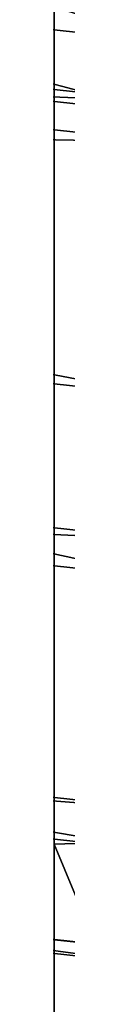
# Model space of a CAD drawing. Header units: millimetres. Extents: x -4.88 to 4.89, y -4.29 to 5.48.
# Tile 159 of 256: x 0.000152 to 0.000322, y -0.598035 to -0.574504. Entities that reach past the tile are written whole.
import ezdxf

# ---------------------------------------------------------------- set-up
doc = ezdxf.new("R2010")
doc.units = ezdxf.units.MM
doc.layers.get('0').update_dxf_attribs({"true_color": 0x5890e1})

msp = doc.modelspace()

# ---------------------------------------------------------------- meshes
at = {"color": 206, "true_color": 0x6c0888}
mesh = msp.add_polyface(dxfattribs=at)
corners = [(-4.61817455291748, 0.5942677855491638, 63.11192321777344), (-0.3076751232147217, 0.5942677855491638, 63.11192321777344), (-0.3070552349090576, 0.5745411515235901, 63.11192321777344), (-0.3076751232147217, 0.5942676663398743, 63.64631652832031), (-0.3070552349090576, 0.5745410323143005, 63.64631652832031), (-4.492310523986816, 0.3112271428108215, 63.62292098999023), (-4.609048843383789, 0.3038826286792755, 63.11192321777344), (-0.3051979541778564, 0.5548924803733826, 63.11192321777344), (-0.3051979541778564, 0.554892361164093, 63.64631652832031), (-4.46566104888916, 0.02930366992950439, 63.62292098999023), (-4.581707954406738, 0.01464360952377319, 63.11192321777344), (-0.3021106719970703, 0.5353990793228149, 63.11192321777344), (-0.3021106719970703, 0.5353990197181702, 63.64631652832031), (-4.421361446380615, -0.2503901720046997, 63.62292098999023), (-4.536259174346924, -0.2723079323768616, 63.11192321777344), (-0.2978050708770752, 0.5161380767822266, 63.11192321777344), (-0.2978050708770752, 0.5161380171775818, 63.64631652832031), (-4.359587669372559, -0.5267506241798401, 63.62292098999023), (-4.472882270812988, -0.5558395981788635, 63.11192321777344), (-0.2922987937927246, 0.4971854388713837, 63.11192321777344), (-0.2922987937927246, 0.4971853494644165, 63.64631652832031), (-4.280582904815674, -0.7986868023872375, 63.62292098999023), (-0.2856135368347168, 0.4786157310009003, 63.64631652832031), (-0.2856135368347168, 0.4786158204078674, 63.11192321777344), (-0.2777750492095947, 0.4605026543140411, 63.64631652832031), (-0.2777755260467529, 0.4605027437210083, 63.11192321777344), (-0.268815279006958, 0.4429174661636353, 63.64631652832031), (-0.268815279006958, 0.44291752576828, 63.11192321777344), (-0.2587685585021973, 0.4259296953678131, 63.64631652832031), (-0.2587685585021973, 0.4259297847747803, 63.11192321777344), (-0.2476754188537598, 0.4096059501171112, 63.64631652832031), (-0.2476754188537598, 0.4096060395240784, 63.11192321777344), (-0.2355785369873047, 0.394011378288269, 63.64631652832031), (-0.2355785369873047, 0.3940114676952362, 63.11192321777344), (-0.2225267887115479, 0.3792068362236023, 63.64631652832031), (-0.2225267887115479, 0.3792069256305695, 63.11192321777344), (-0.2085716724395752, 0.3652509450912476, 63.64631652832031), (-0.2085716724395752, 0.3652510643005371, 63.11192321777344), (-0.1937670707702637, 0.3521991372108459, 63.64631652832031), (-0.1937670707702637, 0.3521992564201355, 63.11192321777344), (-0.1781723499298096, 0.3401025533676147, 63.64631271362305), (-0.1781723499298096, 0.3401026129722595, 63.11192321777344), (-0.161848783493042, 0.3290092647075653, 63.64631652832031), (-0.161848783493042, 0.3290091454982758, 63.11192321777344), (-0.1448607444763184, 0.3189625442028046, 63.64631652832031), (-0.1448607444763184, 0.318962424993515, 63.11192321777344), (-0.1272754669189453, 0.310002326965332, 63.64631652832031), (-0.1272754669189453, 0.3100021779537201, 63.11192321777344), (-0.1091625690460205, 0.3021639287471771, 63.64631652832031), (-0.1091625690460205, 0.3021638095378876, 63.11192321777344), (-0.09059309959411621, 0.295478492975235, 63.64631652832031), (-0.09059309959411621, 0.2954785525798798, 63.11192321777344), (-0.0716402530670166, 0.2899720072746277, 63.64631652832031), (-0.0716402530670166, 0.2899720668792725, 63.11192321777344), (-0.05237913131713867, 0.2856671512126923, 63.64631652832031), (-0.05237936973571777, 0.285667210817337, 63.11192321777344), (-0.03288602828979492, 0.2825792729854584, 63.64631652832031), (-0.03288602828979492, 0.2825789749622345, 63.11192321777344), (-0.01323723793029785, 0.2807220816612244, 63.64631652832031), (-0.01323723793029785, 0.2807217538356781, 63.11192321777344), (0.006489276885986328, 0.2801022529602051, 63.64631652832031), (0.006489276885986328, 0.2801019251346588, 63.11192321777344)]
mesh.append_faces([[corners[k] for k in face] for face in [(1, 4, 2), (3, 5, 4), (2, 8, 7), (4, 9, 8), (7, 12, 11), (8, 13, 12), (11, 16, 15), (12, 17, 16), (15, 20, 19), (16, 21, 20), (19, 22, 23), (23, 24, 25), (25, 26, 27), (27, 28, 29), (29, 30, 31), (31, 32, 33), (33, 34, 35), (35, 36, 37), (37, 38, 39), (39, 40, 41), (41, 42, 43), (43, 44, 45), (45, 46, 47), (47, 48, 49), (49, 50, 51), (51, 52, 53), (53, 54, 55), (55, 56, 57), (57, 58, 59), (59, 60, 61)]], dxfattribs={"vtx0": -1, "color": 206})
mesh.append_faces([[corners[k] for k in face] for face in [(0, 1, 2), (1, 3, 4), (6, 2, 7), (2, 4, 8), (10, 7, 11), (7, 8, 12), (14, 11, 15), (11, 12, 16), (18, 15, 19), (15, 16, 20), (19, 20, 22), (23, 22, 24), (25, 24, 26), (27, 26, 28), (29, 28, 30), (31, 30, 32), (33, 32, 34), (35, 34, 36), (37, 36, 38), (39, 38, 40), (41, 40, 42), (43, 42, 44), (45, 44, 46), (47, 46, 48), (49, 48, 50), (51, 50, 52), (53, 52, 54), (55, 54, 56), (57, 56, 58), (59, 58, 60)]], dxfattribs={"vtx2": -1, "color": 206})
mesh = msp.add_polyface(dxfattribs=at)
corners = [(-4.391827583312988, -0.8348321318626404, 63.11192321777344), (-0.2922987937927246, 0.4971854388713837, 63.11192321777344), (-0.2856135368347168, 0.4786158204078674, 63.11192321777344), (-0.2922987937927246, 0.4971853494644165, 63.64631652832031), (-4.184659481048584, -1.065125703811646, 63.62292098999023), (-0.2856135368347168, 0.4786157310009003, 63.64631652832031), (-4.29341459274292, -1.108184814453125, 63.11192321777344), (-0.2777755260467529, 0.4605027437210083, 63.11192321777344), (-4.072195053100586, -1.325015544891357, 63.62292098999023), (-0.2777750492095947, 0.4605026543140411, 63.64631652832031), (-4.178031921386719, -1.374818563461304, 63.11192321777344), (-0.268815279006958, 0.44291752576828, 63.11192321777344), (-3.943633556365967, -1.577331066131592, 63.62292098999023), (-0.268815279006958, 0.4429174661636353, 63.64631652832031), (-4.046134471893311, -1.633681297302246, 63.11192321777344), (-0.2587685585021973, 0.4259297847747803, 63.11192321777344), (-3.799483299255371, -1.821076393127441, 63.62292098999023), (-0.2587685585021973, 0.4259296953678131, 63.64631652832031), (-3.89824366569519, -1.883751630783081, 63.11192321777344), (-0.2476754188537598, 0.4096060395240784, 63.11192321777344), (-3.640312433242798, -2.055289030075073, 63.62292098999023), (-0.2476754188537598, 0.4096059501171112, 63.64631652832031), (-3.734942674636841, -2.124041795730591, 63.11192321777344), (-0.2355785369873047, 0.3940114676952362, 63.11192321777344), (-3.46674919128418, -2.279045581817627, 63.62292098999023), (-0.2355785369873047, 0.394011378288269, 63.64631652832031), (-3.556875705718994, -2.353604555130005, 63.11192321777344), (-0.2225267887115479, 0.3792069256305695, 63.11192321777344), (-3.279478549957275, -2.491462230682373, 63.62292098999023), (-0.2225267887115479, 0.3792068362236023, 63.64631652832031), (-3.364745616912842, -2.571532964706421, 63.11192321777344), (-0.2085716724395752, 0.3652510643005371, 63.11192321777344), (-3.079240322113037, -2.69170069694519, 63.62292098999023), (-0.2085716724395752, 0.3652509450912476, 63.64631652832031), (-3.159311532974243, -2.776967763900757, 63.11192321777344), (-0.1937670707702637, 0.3521992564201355, 63.11192321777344), (-2.866823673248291, -2.878971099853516, 63.62292098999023), (-0.1937670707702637, 0.3521991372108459, 63.64631652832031), (-2.941382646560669, -2.969097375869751, 63.11192321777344), (-0.1781723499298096, 0.3401026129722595, 63.11192321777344), (-2.643067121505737, -3.052534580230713, 63.62292098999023), (-0.1781723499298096, 0.3401025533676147, 63.64631271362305), (-2.711820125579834, -3.147164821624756, 63.11192321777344), (-0.161848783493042, 0.3290091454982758, 63.11192321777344), (-2.471529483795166, -3.310465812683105, 63.11192321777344), (-2.408854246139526, -3.211705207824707, 63.62292098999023), (-0.161848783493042, 0.3290092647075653, 63.64631652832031), (-0.1448607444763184, 0.318962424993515, 63.11192321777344), (-2.22145938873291, -3.458357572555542, 63.11192321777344), (-2.165109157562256, -3.355855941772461, 63.62292098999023), (-0.1448607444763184, 0.3189625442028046, 63.64631652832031), (-0.1272754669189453, 0.3100021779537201, 63.11192321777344), (-1.962596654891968, -3.590254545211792, 63.11192321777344), (-1.912793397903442, -3.484417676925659, 63.62292098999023), (-0.1272754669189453, 0.310002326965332, 63.64631652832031), (-0.1091625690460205, 0.3021638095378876, 63.11192321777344), (-1.695963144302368, -3.705637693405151, 63.11192321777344), (-1.652904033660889, -3.596882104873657, 63.62292098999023), (-0.1091625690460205, 0.3021639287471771, 63.64631652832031), (-0.09059309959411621, 0.2954785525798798, 63.11192321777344), (-1.422610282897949, -3.804050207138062, 63.11192321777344), (-1.386464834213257, -3.692805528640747, 63.62292098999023), (-0.09059309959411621, 0.295478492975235, 63.64631652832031), (-0.0716402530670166, 0.2899720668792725, 63.11192321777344), (-1.143618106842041, -3.88510537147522, 63.11192321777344), (-1.114529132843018, -3.771810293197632, 63.62292098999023), (-0.0716402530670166, 0.2899720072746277, 63.64631652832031), (-0.05237936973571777, 0.285667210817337, 63.11192321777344), (-0.8600859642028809, -3.948482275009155, 63.11192321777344), (-0.8381679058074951, -3.833584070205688, 63.62292098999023), (-0.05237913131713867, 0.2856671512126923, 63.64631652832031), (-0.03288602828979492, 0.2825789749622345, 63.11192321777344), (-0.573134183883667, -3.99393105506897, 63.11192321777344), (-0.558474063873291, -3.877884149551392, 63.62292098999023), (-0.03288602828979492, 0.2825792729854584, 63.64631652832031), (-0.01323723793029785, 0.2807217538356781, 63.11192321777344), (-0.2765510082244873, -3.90453314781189, 63.62292098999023), (-0.01323723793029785, 0.2807220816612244, 63.64631652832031), (-0.28389573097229, -4.0212721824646, 63.11192321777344), (0.006489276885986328, 0.2801019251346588, 63.11192321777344), (0.00648951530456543, -3.913428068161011, 63.62292098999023), (0.006489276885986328, 0.2801022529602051, 63.64631652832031)]
mesh.append_faces([[corners[k] for k in face] for face in [(3, 4, 5), (5, 8, 9), (9, 12, 13), (13, 16, 17), (17, 20, 21), (21, 24, 25), (25, 28, 29), (29, 32, 33), (33, 36, 37), (37, 40, 41), (42, 43, 44), (41, 45, 46), (44, 47, 48), (46, 49, 50), (48, 51, 52), (50, 53, 54), (52, 55, 56), (54, 57, 58), (56, 59, 60), (58, 61, 62), (60, 63, 64), (62, 65, 66), (64, 67, 68), (66, 69, 70), (68, 71, 72), (70, 73, 74), (74, 76, 77), (77, 80, 81)]], dxfattribs={"vtx0": -1, "color": 206})
mesh.append_faces([[corners[k] for k in face] for face in [(0, 1, 2), (6, 2, 7), (10, 7, 11), (14, 11, 15), (18, 15, 19), (22, 19, 23), (26, 23, 27), (30, 27, 31), (34, 31, 35), (38, 35, 39), (37, 36, 40), (42, 39, 43), (41, 40, 45), (44, 43, 47), (46, 45, 49), (48, 47, 51), (50, 49, 53), (52, 51, 55), (54, 53, 57), (56, 55, 59), (58, 57, 61), (60, 59, 63), (62, 61, 65), (64, 63, 67), (66, 65, 69), (68, 67, 71), (70, 69, 73), (72, 71, 75), (74, 73, 76), (78, 75, 79), (77, 76, 80)]], dxfattribs={"vtx2": -1, "color": 206})
mesh = msp.add_polyface(dxfattribs=at)
corners = [(-1.183853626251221, -4.041811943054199, 63.15747451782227), (-0.8883390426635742, -4.096590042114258, 63.15002822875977), (-0.89040207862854, -4.107405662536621, 63.15747451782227), (-1.18111515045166, -4.031147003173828, 63.15002822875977), (-0.8861451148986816, -4.085089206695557, 63.14316177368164), (-1.178203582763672, -4.019806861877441, 63.14316177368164), (-0.8838181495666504, -4.072889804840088, 63.13690185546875), (-1.175114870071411, -4.007777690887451, 63.13690185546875), (-0.881354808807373, -4.059978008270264, 63.13127517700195), (-1.17184591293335, -3.99504542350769, 63.13127517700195), (-0.8787531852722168, -4.046339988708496, 63.12630844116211), (-1.168393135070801, -3.981597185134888, 63.12630844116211), (-0.8760104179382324, -4.031961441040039, 63.12203216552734), (-1.164752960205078, -3.967419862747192, 63.12203216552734), (-0.8731238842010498, -4.016829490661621, 63.11847305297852), (-1.160921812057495, -3.952498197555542, 63.11847305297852), (-0.8700907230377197, -4.00092887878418, 63.11565399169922), (-1.156896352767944, -3.936820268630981, 63.11565399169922), (-0.8669083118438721, -3.984246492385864, 63.11360168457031), (-1.15267276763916, -3.920370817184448, 63.11360168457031), (-0.8635745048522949, -3.966768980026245, 63.11235046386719), (-1.148247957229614, -3.903136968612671, 63.11235046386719), (-0.8600859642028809, -3.948482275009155, 63.11192321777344), (-1.114529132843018, -3.771810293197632, 63.62292098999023), (-0.8644692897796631, -3.971461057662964, 63.97383117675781), (-0.8381679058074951, -3.833584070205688, 63.62292098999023), (-1.149435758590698, -3.907763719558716, 63.97383117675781), (-0.8557019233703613, -3.925502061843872, 65.01727294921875), (-1.137799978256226, -3.862445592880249, 65.01727294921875), (-0.9083049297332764, -4.201255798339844, 65.22996520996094), (-0.5873603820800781, -4.106542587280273, 63.13127517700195), (-0.5856201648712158, -4.092767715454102, 63.12630844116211), (-0.5837855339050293, -4.078245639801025, 63.12203216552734), (-0.5818548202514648, -4.062962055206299, 63.11847305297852), (-0.5798261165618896, -4.046902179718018, 63.11565399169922), (-0.5776975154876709, -4.030053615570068, 63.11360168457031), (-0.575467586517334, -4.012401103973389, 63.11235046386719), (-0.573134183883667, -3.99393105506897, 63.11192321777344), (-0.576066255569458, -4.017139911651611, 63.97383117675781), (-0.558474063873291, -3.877884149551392, 63.62292098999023), (-0.5702018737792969, -3.970721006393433, 65.01727294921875), (-0.6053860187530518, -4.249233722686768, 65.22996520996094), (-0.2882645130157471, -4.090713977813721, 63.11847305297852), (-0.287247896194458, -4.074559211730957, 63.11565399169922), (-0.2861816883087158, -4.057609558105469, 63.11360168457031), (-0.2850644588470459, -4.039852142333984, 63.11235046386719), (-0.28389573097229, -4.0212721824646, 63.11192321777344), (-0.01323723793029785, 0.2807217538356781, 63.11192321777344), (-0.2853641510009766, -4.044619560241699, 63.97383117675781), (-0.2765510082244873, -3.90453314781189, 63.62292098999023), (-0.282426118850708, -3.997923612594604, 65.01727294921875), (-0.3000528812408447, -4.278096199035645, 65.22996520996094), (0.00648951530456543, -4.083790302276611, 63.11565399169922), (0.00648951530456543, -4.066807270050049, 63.11360168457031), (0.00648951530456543, -4.049014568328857, 63.11235046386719), (0.00648951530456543, -4.030397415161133, 63.11192321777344), (0.006489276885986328, 0.2801019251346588, 63.11192321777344), (0.00648951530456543, -4.053791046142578, 63.97383117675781), (0.00648951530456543, -3.913428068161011, 63.62292098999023), (0.006489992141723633, -4.007003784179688, 65.01727294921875)]
mesh.append_faces([[corners[k] for k in face] for face in [(0, 1, 2), (3, 4, 1), (5, 6, 4), (7, 8, 6), (9, 10, 8), (11, 12, 10), (13, 14, 12), (15, 16, 14), (17, 18, 16), (19, 20, 18), (21, 22, 20), (23, 24, 25), (26, 27, 24), (28, 29, 27), (10, 32, 31), (12, 33, 32), (14, 34, 33), (16, 35, 34), (18, 36, 35), (20, 37, 36), (25, 38, 39), (24, 40, 38), (27, 41, 40), (33, 43, 42), (34, 44, 43), (35, 45, 44), (36, 46, 45), (37, 47, 46), (39, 48, 49), (38, 50, 48), (40, 51, 50), (43, 53, 52), (44, 54, 53), (45, 55, 54), (46, 56, 55), (49, 57, 58), (48, 59, 57)]], dxfattribs={"vtx0": -1, "color": 206})
mesh.append_faces([[corners[k] for k in face] for face in [(6, 8, 30), (8, 10, 31), (10, 12, 32), (12, 14, 33), (14, 16, 34), (16, 18, 35), (18, 20, 36), (20, 22, 37), (25, 24, 38), (24, 27, 40), (32, 33, 42), (33, 34, 43), (34, 35, 44), (35, 36, 45), (36, 37, 46), (39, 38, 48), (38, 40, 50), (42, 43, 52), (43, 44, 53), (44, 45, 54), (45, 46, 55), (49, 48, 57), (48, 50, 59)]], dxfattribs={"vtx2": -1, "color": 206})
mesh = msp.add_polyface(dxfattribs=at)
corners = [(0.05041313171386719, -0.0129440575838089, -8.298449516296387), (0.7102479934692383, -0.23077392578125, -8.280877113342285), (0.04950094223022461, -0.0160839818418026, -8.298449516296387), (0.7286782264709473, -0.236762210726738, -7.897031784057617), (0.04950094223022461, -0.01608395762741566, -7.897032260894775), (0.0483933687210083, -0.01916040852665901, -7.897032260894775), (0.6943563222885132, -0.2749152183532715, -8.280877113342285), (0.0483933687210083, -0.01916043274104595, -8.298449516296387), (0.7123739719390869, -0.2820489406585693, -7.897031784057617), (0.04709482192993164, -0.02216123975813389, -7.897032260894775), (0.6757241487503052, -0.3179717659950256, -8.280877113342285), (0.04709476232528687, -0.02216126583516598, -8.298449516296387), (0.6932584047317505, -0.3262227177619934, -7.897031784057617), (0.04561036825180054, -0.02507463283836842, -7.897032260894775), (0.6544250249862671, -0.3597733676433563, -8.280877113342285), (0.04561036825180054, -0.02507464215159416, -8.298449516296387), (0.671406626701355, -0.369109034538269, -7.897031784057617), (0.04394596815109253, -0.02788903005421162, -7.897032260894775), (0.6305434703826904, -0.4001550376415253, -8.280877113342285), (0.04394590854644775, -0.02788905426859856, -8.298449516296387), (0.6469053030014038, -0.410538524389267, -7.897031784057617), (0.04210799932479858, -0.0305933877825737, -7.897032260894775), (0.6041730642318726, -0.4389578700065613, -8.280877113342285), (0.04210793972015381, -0.03059341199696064, -8.298449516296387), (0.6198505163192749, -0.450348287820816, -7.897031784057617), (0.04010403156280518, -0.03317699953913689, -7.897032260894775), (0.5754187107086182, -0.4760279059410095, -8.280877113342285), (0.0401039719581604, -0.03317702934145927, -8.298449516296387), (0.5903500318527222, -0.4883802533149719, -7.897031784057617), (0.03794169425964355, -0.03562969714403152, -7.897032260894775), (0.5443930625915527, -0.5112194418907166, -8.280877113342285), (0.03794163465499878, -0.03562972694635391, -8.298449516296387), (0.5585194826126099, -0.5244849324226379, -7.897031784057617), (0.03562963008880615, -0.03794179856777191, -7.897032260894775), (0.5112191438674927, -0.5443934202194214, -8.280877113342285), (0.03562963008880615, -0.037941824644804, -8.298449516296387), (0.5244847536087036, -0.558519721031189, -7.897031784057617), (0.0331769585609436, -0.04010411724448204, -7.897032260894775), (0.4760276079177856, -0.5754188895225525, -8.280877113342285), (0.0331769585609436, -0.04010414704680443, -8.298449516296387), (0.488379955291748, -0.5903502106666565, -7.897031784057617), (0.03059333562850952, -0.04210815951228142, -7.897032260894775), (0.438957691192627, -0.6041731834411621, -8.280877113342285), (0.03059333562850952, -0.04210818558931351, -8.298449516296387), (0.4503481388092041, -0.6198508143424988, -7.897031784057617), (0.02788901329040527, -0.0439460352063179, -7.897032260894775), (0.4105384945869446, -0.6469054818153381, -7.897031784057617), (0.4001548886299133, -0.6305436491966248, -8.280876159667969), (0.02788901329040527, -0.04394606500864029, -8.298449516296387), (0.02507460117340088, -0.04561049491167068, -7.897032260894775), (0.3691088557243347, -0.6714068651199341, -7.897031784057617), (0.3597731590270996, -0.6544253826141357, -8.280876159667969), (0.02507460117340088, -0.04561052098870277, -8.298449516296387), (0.02216118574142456, -0.04709498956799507, -7.897032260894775), (0.3262224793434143, -0.6932585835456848, -7.897031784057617), (0.3179715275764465, -0.6757243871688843, -8.280876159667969), (0.02216118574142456, -0.04709501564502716, -8.298449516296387), (0.01916038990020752, -0.04839355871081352, -7.897032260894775), (0.2820486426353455, -0.7123743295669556, -7.897031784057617), (0.2749149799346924, -0.6943565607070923, -8.280876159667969), (0.01916033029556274, -0.04839358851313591, -8.298449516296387), (0.01608389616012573, -0.04950115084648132, -7.897032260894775), (0.2367621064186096, -0.7286784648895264, -7.897031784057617), (0.2307737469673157, -0.7102483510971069, -8.280876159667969), (0.01608389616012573, -0.04950117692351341, -8.298449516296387), (0.01294398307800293, -0.05041342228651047, -7.897032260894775), (0.1905408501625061, -0.7421069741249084, -7.897031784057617), (0.1857215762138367, -0.7233372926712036, -8.280876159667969), (0.01294398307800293, -0.05041341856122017, -8.298449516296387), (0.009752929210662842, -0.05112667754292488, -7.897032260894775), (0.1435671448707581, -0.7526068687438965, -7.897031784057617), (0.1399359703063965, -0.7335715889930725, -8.280876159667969), (0.009752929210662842, -0.05112673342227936, -8.298449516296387), (0.006523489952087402, -0.05163812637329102, -7.897032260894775), (0.09602731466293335, -0.7601364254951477, -7.897031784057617), (0.09359854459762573, -0.7409106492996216, -8.280876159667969), (0.006523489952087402, -0.05163818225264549, -8.298449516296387), (0.003268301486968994, -0.05194587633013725, -7.897032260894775), (0.04689204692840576, -0.7453257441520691, -8.280876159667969), (0.003268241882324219, -0.05194593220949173, -8.298449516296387), (0.04810881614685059, -0.764665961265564, -7.897031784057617), (1.192092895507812e-07, -0.05204856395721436, -7.897032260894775), (5.960464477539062e-08, -0.7467994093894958, -8.280876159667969), (5.960464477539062e-08, -0.05204861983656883, -8.298449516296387)]
mesh.append_faces([[corners[k] for k in face] for face in [(0, 1, 2), (2, 6, 7), (7, 10, 11), (11, 14, 15), (15, 18, 19), (19, 22, 23), (23, 26, 27), (27, 30, 31), (31, 34, 35), (35, 38, 39), (39, 42, 43), (44, 45, 46), (43, 47, 48), (46, 49, 50), (48, 51, 52), (50, 53, 54), (52, 55, 56), (54, 57, 58), (56, 59, 60), (58, 61, 62), (60, 63, 64), (62, 65, 66), (64, 67, 68), (66, 69, 70), (68, 71, 72), (70, 73, 74), (72, 75, 76), (76, 78, 79), (79, 82, 83)]], dxfattribs={"vtx0": -1, "color": 206})
mesh.append_faces([[corners[k] for k in face] for face in [(3, 4, 5), (8, 5, 9), (12, 9, 13), (16, 13, 17), (20, 17, 21), (24, 21, 25), (28, 25, 29), (32, 29, 33), (36, 33, 37), (40, 37, 41), (44, 41, 45), (43, 42, 47), (46, 45, 49), (48, 47, 51), (50, 49, 53), (52, 51, 55), (54, 53, 57), (56, 55, 59), (58, 57, 61), (60, 59, 63), (62, 61, 65), (64, 63, 67), (66, 65, 69), (68, 67, 71), (70, 69, 73), (72, 71, 75), (74, 73, 77), (76, 75, 78), (80, 77, 81), (79, 78, 82)]], dxfattribs={"vtx2": -1, "color": 206})
mesh = msp.add_polyface(dxfattribs=at)
corners = [(0.1972067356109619, -0.7680689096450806, -7.931249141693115), (0.1482478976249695, -0.7771441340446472, -7.925655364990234), (0.1485897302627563, -0.7789360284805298, -7.931249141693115), (0.1967530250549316, -0.7663020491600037, -7.925655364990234), (0.1478844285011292, -0.7752388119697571, -7.920496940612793), (0.1962707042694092, -0.7644232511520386, -7.920496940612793), (0.1474988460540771, -0.7732177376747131, -7.915794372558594), (0.1957589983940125, -0.7624303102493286, -7.915794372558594), (0.1470908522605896, -0.7710785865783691, -7.911568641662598), (0.1952173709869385, -0.7603210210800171, -7.911568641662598), (0.146659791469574, -0.7688190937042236, -7.907838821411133), (0.1946454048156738, -0.7580930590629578, -7.907838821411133), (0.1462053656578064, -0.7664370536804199, -7.904626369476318), (0.1940422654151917, -0.7557442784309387, -7.904626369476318), (0.1457272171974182, -0.7639299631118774, -7.901950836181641), (0.1934075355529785, -0.7532721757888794, -7.901950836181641), (0.1452246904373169, -0.7612957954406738, -7.899833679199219), (0.1927406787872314, -0.7506747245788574, -7.899833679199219), (0.1446974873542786, -0.7585320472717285, -7.898294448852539), (0.1920409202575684, -0.7479495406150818, -7.898294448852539), (0.144145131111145, -0.75563645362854, -7.897353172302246), (0.1913078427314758, -0.7450944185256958, -7.897353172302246), (0.1435671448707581, -0.7526068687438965, -7.897031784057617), (0.1857215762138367, -0.7233372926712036, -8.280876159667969), (0.1442933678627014, -0.7564139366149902, -8.544468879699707), (0.1399359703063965, -0.7335715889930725, -8.280876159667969), (0.1915046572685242, -0.7458609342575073, -8.544468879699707), (0.1428408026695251, -0.7487998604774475, -10.83539867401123), (0.1895768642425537, -0.7383531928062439, -10.83539867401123), (0.151555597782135, -0.7944846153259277, -10.99516296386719), (0.09838420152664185, -0.7787929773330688, -7.911568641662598), (0.09809589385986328, -0.7765108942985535, -7.907838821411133), (0.09779196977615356, -0.7741049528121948, -7.904626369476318), (0.09747207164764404, -0.7715728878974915, -7.901950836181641), (0.09713596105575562, -0.7689122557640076, -7.899833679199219), (0.0967833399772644, -0.7661208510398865, -7.898294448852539), (0.09641391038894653, -0.7631963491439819, -7.897353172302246), (0.09602731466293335, -0.7601364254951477, -7.897031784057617), (0.09651303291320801, -0.7639815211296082, -8.544468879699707), (0.09359854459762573, -0.7409106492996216, -8.280876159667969), (0.09554147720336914, -0.7562913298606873, -10.83539867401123), (0.1013704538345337, -0.8024331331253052, -10.99516296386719), (0.04883259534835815, -0.7761706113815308, -7.901950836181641), (0.04866421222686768, -0.7734941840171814, -7.899833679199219), (0.04848754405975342, -0.770686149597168, -7.898294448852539), (0.04830247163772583, -0.767744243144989, -7.897353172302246), (0.04810881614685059, -0.764665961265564, -7.897031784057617), (0.003268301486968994, -0.05194587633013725, -7.897032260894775), (0.04835218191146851, -0.7685340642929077, -8.544468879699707), (0.04689204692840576, -0.7453257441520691, -8.280876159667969), (0.04786539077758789, -0.7607980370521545, -10.83539867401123), (0.05078566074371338, -0.8072147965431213, -10.99516296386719), (1.192092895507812e-07, -0.7750235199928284, -7.899833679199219), (1.192092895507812e-07, -0.7722099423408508, -7.898294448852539), (1.192092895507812e-07, -0.7692621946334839, -7.897353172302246), (1.192092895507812e-07, -0.7661779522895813, -7.897031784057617), (1.192092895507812e-07, -0.05204856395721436, -7.897032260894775), (5.960464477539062e-08, -0.7700536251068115, -8.544468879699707), (5.960464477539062e-08, -0.7467994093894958, -8.280876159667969), (0, -0.7623022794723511, -10.83539867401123)]
mesh.append_faces([[corners[k] for k in face] for face in [(0, 1, 2), (3, 4, 1), (5, 6, 4), (7, 8, 6), (9, 10, 8), (11, 12, 10), (13, 14, 12), (15, 16, 14), (17, 18, 16), (19, 20, 18), (21, 22, 20), (23, 24, 25), (26, 27, 24), (28, 29, 27), (10, 32, 31), (12, 33, 32), (14, 34, 33), (16, 35, 34), (18, 36, 35), (20, 37, 36), (25, 38, 39), (24, 40, 38), (27, 41, 40), (33, 43, 42), (34, 44, 43), (35, 45, 44), (36, 46, 45), (37, 47, 46), (39, 48, 49), (38, 50, 48), (40, 51, 50), (43, 53, 52), (44, 54, 53), (45, 55, 54), (46, 56, 55), (49, 57, 58), (48, 59, 57)]], dxfattribs={"vtx0": -1, "color": 206})
mesh.append_faces([[corners[k] for k in face] for face in [(6, 8, 30), (8, 10, 31), (10, 12, 32), (12, 14, 33), (14, 16, 34), (16, 18, 35), (18, 20, 36), (20, 22, 37), (25, 24, 38), (24, 27, 40), (32, 33, 42), (33, 34, 43), (34, 35, 44), (35, 36, 45), (36, 37, 46), (39, 38, 48), (38, 40, 50), (42, 43, 52), (43, 44, 53), (44, 45, 54), (45, 46, 55), (49, 48, 57), (48, 50, 59)]], dxfattribs={"vtx2": -1, "color": 206})
at = {"color": 213, "true_color": 0xc458e1}
mesh = msp.add_polyface(dxfattribs=at)
corners = [(0.2187423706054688, -0.5524775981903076, -9.400459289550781), (0.1784298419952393, -0.4506598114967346, -9.391846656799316), (0.1497805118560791, -0.4609742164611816, -9.391846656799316), (0.1836203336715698, -0.5651223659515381, -9.400459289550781), (0.1588457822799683, -0.401196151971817, -9.753114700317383), (0.1943013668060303, -0.4907464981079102, -9.78031063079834), (0.1631036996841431, -0.5019784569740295, -9.78031063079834), (0.1928372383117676, -0.5934886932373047, -9.807680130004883), (0.2168004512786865, -0.6672401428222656, -9.410802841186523), (0.1477737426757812, -0.575536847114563, -9.400459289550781), (0.1205402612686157, -0.4694694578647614, -9.391846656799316), (0.1333410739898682, -0.4103784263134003, -9.753114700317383), (0.1312624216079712, -0.5112292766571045, -9.78031063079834), (0.1073100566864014, -0.4179412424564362, -9.753114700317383), (0.15519118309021, -0.6044259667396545, -9.807679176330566), (0.09082400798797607, -0.4761118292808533, -9.391846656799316), (0.1113436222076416, -0.5836799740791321, -9.400459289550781), (0.09890294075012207, -0.518462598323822, -9.78031063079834), (0.08085548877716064, -0.4238545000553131, -9.753114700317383), (0.1169326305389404, -0.6129778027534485, -9.807679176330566), (0.06074953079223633, -0.4808752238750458, -9.391846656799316), (0.07447433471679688, -0.5895195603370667, -9.400459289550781), (0.06615328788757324, -0.5236496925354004, -9.78031063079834), (0.05408191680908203, -0.4280950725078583, -9.753114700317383), (0.07821273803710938, -0.6191105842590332, -9.807680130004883), (0.03043532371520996, -0.483740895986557, -9.391846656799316), (0.03731119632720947, -0.5930325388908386, -9.400459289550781), (0.03314244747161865, -0.5267701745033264, -9.78031063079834), (0.02709484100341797, -0.4306460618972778, -9.753114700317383), (0.0391840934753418, -0.6227998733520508, -9.807680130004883), (7.152557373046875e-07, -0.4846972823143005, -9.391846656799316), (7.152557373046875e-07, -0.5942050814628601, -9.400459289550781), (8.344650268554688e-07, -0.3729406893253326, -9.384832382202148), (8.344650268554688e-07, -0.5278117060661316, -9.78031063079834), (8.344650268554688e-07, -0.4314976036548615, -9.753114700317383), (8.344650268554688e-07, -0.6240313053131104, -9.807680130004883)]
mesh.append_faces([[corners[k] for k in face] for face in [(0, 2, 3), (5, 7, 6), (3, 10, 9), (11, 12, 13), (6, 14, 12), (9, 15, 16), (13, 17, 18), (12, 19, 17), (16, 20, 21), (18, 22, 23), (17, 24, 22), (21, 25, 26), (23, 27, 28), (22, 29, 27), (26, 30, 31), (25, 32, 30), (28, 33, 34), (27, 35, 33)]], dxfattribs={"vtx0": -1, "color": 213})
mesh.append_faces([[corners[k] for k in face] for face in [(0, 1, 2), (4, 5, 6), (8, 3, 9), (3, 2, 10), (11, 6, 12), (6, 7, 14), (9, 10, 15), (13, 12, 17), (12, 14, 19), (16, 15, 20), (18, 17, 22), (17, 19, 24), (21, 20, 25), (23, 22, 27), (22, 24, 29), (26, 25, 30), (28, 27, 33), (27, 29, 35)]], dxfattribs={"vtx2": -1, "color": 213})
at = {"color": 18, "true_color": 0x000000}
mesh = msp.add_polyface(dxfattribs=at)
corners = [(0.00264325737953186, -0.5103152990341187, -14.05841636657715), (-0.08875977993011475, -0.5003741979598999, -14.05841636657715), (-0.09236611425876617, -0.5202007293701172, -14.37745571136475), (0.002643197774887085, -0.5305340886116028, -14.37745571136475), (-0.09569957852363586, -0.5385271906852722, -14.68737602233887), (0.00264313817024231, -0.5492230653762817, -14.68737602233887), (-0.09848734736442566, -0.5538533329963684, -14.97905540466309), (0.002643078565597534, -0.5648524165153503, -14.97905540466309), (-0.1007293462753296, -0.5661793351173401, -15.25249671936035), (0.002643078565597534, -0.5774222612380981, -15.25249671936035), (-0.1024256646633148, -0.5755050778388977, -15.50769805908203), (0.002643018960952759, -0.5869325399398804, -15.50769805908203), (-0.1035762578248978, -0.5818305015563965, -15.74465942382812), (0.002642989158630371, -0.5933830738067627, -15.74465942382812), (-0.1041811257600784, -0.585155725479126, -15.96338272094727), (0.002642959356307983, -0.596774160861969, -15.96338272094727), (-0.1042402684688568, -0.5854807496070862, -16.16386413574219), (0.002642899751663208, -0.5971055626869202, -16.16386413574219), (-0.1037536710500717, -0.5828055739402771, -16.34610748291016), (0.002642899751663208, -0.5943774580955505, -16.34610748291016), (-0.1025878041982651, -0.5763958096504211, -16.5080394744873), (0.002642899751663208, -0.5878408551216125, -16.5080394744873), (-0.100609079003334, -0.5655171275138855, -16.6475887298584), (0.00264286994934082, -0.5767470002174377, -16.6475887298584), (-0.09781748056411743, -0.5501695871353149, -16.76475715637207), (0.00264286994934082, -0.5610958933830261, -16.76475715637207), (-0.09421305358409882, -0.5303532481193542, -16.85954284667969), (0.002642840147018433, -0.5408874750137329, -16.85954284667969), (-0.08999612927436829, -0.5071694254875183, -16.93505477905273), (0.002642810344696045, -0.5172450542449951, -16.93505477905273), (-0.08536705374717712, -0.4817197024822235, -16.99439811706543), (0.002642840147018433, -0.4912918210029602, -16.99439811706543), (-0.0897662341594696, -0.50589919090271, -25.6685619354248), (0.002641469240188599, -0.5159499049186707, -25.6685619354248), (0.002641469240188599, -0.4673202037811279, -25.64297103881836), (-0.0965435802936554, -0.5431594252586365, -25.69252014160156), (0.002641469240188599, -0.5539472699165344, -25.69252014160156), (-0.1005591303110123, -0.5652360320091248, -25.71652412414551), (0.002641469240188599, -0.5764606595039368, -25.71652412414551), (-0.1018129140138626, -0.5721290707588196, -25.74057769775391), (0.002641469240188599, -0.5834901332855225, -25.74057579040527), (-0.1003049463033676, -0.563838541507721, -25.76467704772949), (0.002641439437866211, -0.5750354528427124, -25.76467704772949), (-0.0966121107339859, -0.5435360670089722, -25.78770446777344), (0.002641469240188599, -0.5543313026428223, -25.7877025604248), (-0.09131129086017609, -0.5143934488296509, -25.80853271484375), (0.002641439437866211, -0.5246121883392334, -25.80853271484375), (-0.08440250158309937, -0.4764106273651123, -25.82716178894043), (0.002641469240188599, -0.4858779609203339, -25.82716178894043)]
mesh.append_faces([[corners[k] for k in face] for face in [(0, 1, 2), (2, 3, 0), (4, 5, 3), (3, 2, 4), (5, 4, 6), (6, 7, 5), (8, 9, 7), (7, 6, 8), (9, 8, 10), (10, 11, 9), (12, 13, 11), (14, 15, 13), (16, 17, 15), (18, 19, 17), (20, 21, 19), (21, 20, 22), (22, 23, 21), (24, 25, 23), (23, 22, 24), (25, 24, 26), (26, 27, 25), (28, 29, 27), (27, 26, 28), (29, 28, 30), (30, 31, 29), (32, 33, 34), (35, 36, 33), (33, 32, 35), (36, 35, 37), (37, 38, 36), (39, 40, 38), (38, 37, 39), (40, 39, 41), (41, 42, 40), (43, 44, 42), (42, 41, 43), (44, 43, 45), (45, 46, 44), (47, 48, 46), (46, 45, 47)]], dxfattribs={"vtx2": -1, "color": 18})
mesh = msp.add_polyface(dxfattribs=at)
corners = [(-0.1837594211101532, -0.4899870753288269, -14.37745571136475), (-0.09236611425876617, -0.5202007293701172, -14.37745571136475), (-0.08875977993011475, -0.5003741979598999, -14.05841636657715), (-0.190299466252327, -0.5072534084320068, -14.68737602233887), (-0.09569957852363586, -0.5385271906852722, -14.68737602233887), (-0.195768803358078, -0.5216930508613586, -14.97905540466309), (-0.09848734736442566, -0.5538533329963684, -14.97905540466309), (-0.2001674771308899, -0.5333059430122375, -15.25249671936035), (-0.1007293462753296, -0.5661793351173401, -15.25249671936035), (-0.2034954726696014, -0.5420923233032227, -15.50769805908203), (-0.1024256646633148, -0.5755050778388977, -15.50769805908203), (-0.205752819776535, -0.5480518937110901, -15.74465942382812), (-0.1035762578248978, -0.5818305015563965, -15.74465942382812), (0.002643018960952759, -0.5869325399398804, -15.50769805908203), (0.002642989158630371, -0.5933830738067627, -15.74465942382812), (-0.1041811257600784, -0.585155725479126, -15.96338272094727), (-0.2069394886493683, -0.5511847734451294, -15.96338272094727), (-0.2070554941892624, -0.5514910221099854, -16.16386413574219), (-0.1042402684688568, -0.5854807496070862, -16.16386413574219), (0.002642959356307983, -0.596774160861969, -15.96338272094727), (0.002642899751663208, -0.5971055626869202, -16.16386413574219), (-0.1037536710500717, -0.5828055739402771, -16.34610748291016), (-0.2061008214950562, -0.5489705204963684, -16.34610748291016), (-0.2038134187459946, -0.5429315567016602, -16.5080394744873), (-0.1025878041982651, -0.5763958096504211, -16.5080394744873), (0.002642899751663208, -0.5943774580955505, -16.34610748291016), (-0.199931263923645, -0.5326820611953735, -16.6475887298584), (-0.100609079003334, -0.5655171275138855, -16.6475887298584), (-0.1944543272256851, -0.5182223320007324, -16.76475715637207), (-0.09781748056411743, -0.5501695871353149, -16.76475715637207), (-0.1873826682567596, -0.4995522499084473, -16.85954284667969), (-0.09421305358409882, -0.5303532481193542, -16.85954284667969), (-0.1791093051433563, -0.4777094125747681, -16.93505477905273), (-0.08999612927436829, -0.5071694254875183, -16.93505477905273), (-0.1919535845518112, -0.5116174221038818, -25.69252014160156), (-0.0965435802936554, -0.5431594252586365, -25.69252014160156), (-0.0897662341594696, -0.50589919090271, -25.6685619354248), (-0.1786568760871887, -0.4765124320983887, -25.6685619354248), (-0.1998319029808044, -0.5324171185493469, -25.71652412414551), (-0.1005591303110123, -0.5652360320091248, -25.71652412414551), (-0.2022917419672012, -0.5389113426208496, -25.74057579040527), (-0.1018129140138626, -0.5721290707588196, -25.74057769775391), (-0.1993331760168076, -0.5311003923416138, -25.76467704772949), (-0.1003049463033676, -0.563838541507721, -25.76467704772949), (-0.1920880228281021, -0.5119723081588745, -25.7877025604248), (-0.0966121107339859, -0.5435360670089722, -25.78770446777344), (-0.1816881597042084, -0.484515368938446, -25.80853271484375), (-0.09131129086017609, -0.5143934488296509, -25.80853271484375)]
mesh.append_faces([[corners[k] for k in face] for face in [(0, 1, 2), (3, 4, 1), (1, 0, 3), (4, 3, 5), (5, 6, 4), (7, 8, 6), (6, 5, 7), (8, 7, 9), (9, 10, 8), (11, 12, 10), (13, 10, 12), (14, 12, 15), (16, 15, 12), (17, 18, 15), (19, 15, 18), (20, 18, 21), (22, 21, 18), (23, 24, 21), (25, 21, 24), (24, 23, 26), (26, 27, 24), (28, 29, 27), (27, 26, 28), (29, 28, 30), (30, 31, 29), (32, 33, 31), (31, 30, 32), (34, 35, 36), (36, 37, 34), (35, 34, 38), (38, 39, 35), (40, 41, 39), (39, 38, 40), (41, 40, 42), (42, 43, 41), (44, 45, 43), (43, 42, 44), (45, 44, 46), (46, 47, 45)]], dxfattribs={"vtx2": -1, "color": 18})
at = {"color": 213, "true_color": 0xc458e1}
mesh = msp.add_polyface(dxfattribs=at)
corners = [(0.2168004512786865, -0.6672401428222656, -9.410802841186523), (0.1477737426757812, -0.575536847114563, -9.400459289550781), (0.174476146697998, -0.6795365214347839, -9.410802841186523), (0.1928372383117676, -0.5934886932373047, -9.807680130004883), (0.2225342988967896, -0.6848869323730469, -9.835264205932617), (0.1790907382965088, -0.6975085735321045, -9.835264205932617), (0.15519118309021, -0.6044259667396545, -9.807679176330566), (0.2264019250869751, -0.8817740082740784, -9.437212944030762), (0.2006760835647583, -0.7815786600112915, -9.423009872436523), (0.1512042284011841, -0.7926369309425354, -9.423009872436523), (0.1314634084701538, -0.6891510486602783, -9.410802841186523), (0.1113436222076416, -0.5836799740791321, -9.400459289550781), (0.1349402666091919, -0.7073773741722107, -9.835264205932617), (0.1169326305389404, -0.6129778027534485, -9.807679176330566), (0.2029550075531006, -0.7904537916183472, -9.863107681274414), (0.1529213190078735, -0.801637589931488, -9.863107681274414), (0.08793175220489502, -0.6960458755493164, -9.410802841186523), (0.1011358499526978, -0.8005671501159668, -9.423009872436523), (0.07447433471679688, -0.5895195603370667, -9.400459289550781), (0.09025740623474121, -0.7144545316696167, -9.835264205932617), (0.07821273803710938, -0.6191105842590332, -9.807680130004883), (0.10228431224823, -0.8096577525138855, -9.863107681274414), (0.04405319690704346, -0.7001937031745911, -9.410802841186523), (0.05066835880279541, -0.8053377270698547, -9.423009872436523), (0.03731119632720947, -0.5930325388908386, -9.400459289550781), (0.04521846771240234, -0.7187119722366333, -9.835264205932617), (0.0391840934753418, -0.6227998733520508, -9.807680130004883), (0.05124378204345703, -0.814482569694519, -9.863107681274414), (7.152557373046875e-07, -0.7015780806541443, -9.410802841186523), (5.960464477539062e-07, -0.8069300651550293, -9.423009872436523), (7.152557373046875e-07, -0.5942050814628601, -9.400459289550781), (8.344650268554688e-07, -0.7201330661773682, -9.835264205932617), (8.344650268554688e-07, -0.6240313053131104, -9.807680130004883), (7.152557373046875e-07, -0.8160929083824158, -9.863107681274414)]
mesh.append_faces([[corners[k] for k in face] for face in [(0, 1, 2), (3, 5, 6), (8, 10, 9), (2, 11, 10), (6, 12, 13), (5, 15, 12), (9, 16, 17), (10, 18, 16), (13, 19, 20), (12, 21, 19), (17, 22, 23), (16, 24, 22), (20, 25, 26), (19, 27, 25), (23, 28, 29), (22, 30, 28), (26, 31, 32), (25, 33, 31)]], dxfattribs={"vtx0": -1, "color": 213})
mesh.append_faces([[corners[k] for k in face] for face in [(3, 4, 5), (7, 8, 9), (8, 2, 10), (2, 1, 11), (6, 5, 12), (5, 14, 15), (9, 10, 16), (10, 11, 18), (13, 12, 19), (12, 15, 21), (17, 16, 22), (16, 18, 24), (20, 19, 25), (19, 21, 27), (23, 22, 28), (22, 24, 30), (26, 25, 31), (25, 27, 33)]], dxfattribs={"vtx2": -1, "color": 213})

doc.saveas('drawing.dxf')
